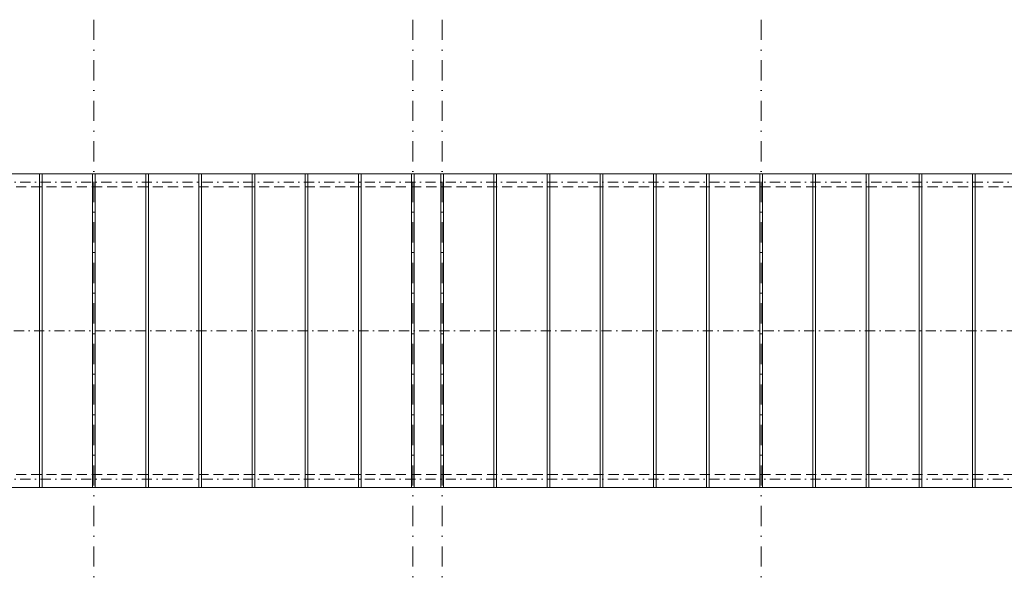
# Model space of a CAD drawing. Header units: millimetres. Extents: x -916886 to 3713765, y -2985421 to 1675785.
# Tile 165 of 256: x 70605 to 89124, y 254387 to 264800. Entities that reach past the tile are written whole.
import ezdxf

# ---------------------------------------------------------------- set-up
doc = ezdxf.new("R2010")
doc.units = ezdxf.units.MM
for name, pattern in [('CENTERX2', [101.6, 63.5, -12.7, 12.7, -12.7]), ('DASHDOT', [25.4, 12.7, -6.35, 0, -6.35]), ('ČÁRKOVANÁ', [19.05, 12.7, -6.35])]:
    doc.linetypes.add(name, pattern=pattern)
doc.layers.add('A99_S_kce-demolice', color=30, linetype='Continuous', lineweight=20)
doc.layers.add('A99_S_osy', color=1, linetype='CENTERX2', lineweight=5)

msp = doc.modelspace()

# ---------------------------------------------------------------- linework, layer by layer
at = {"layer": 'A99_S_kce-demolice', "color": 7, "linetype": 'Continuous', "lineweight": 9}
for p, q in [((70975, 255995), (70975, 261905)), ((71025, 255995), (71025, 261905)), ((71975, 255995), (71975, 261905)), ((72025, 255995), (72025, 261905)), ((72975, 255995), (72975, 261905)), ((73025, 255995), (73025, 261905)), ((73975, 255995), (73975, 261905)), ((74025, 255995), (74025, 261905)), ((74975, 255995), (74975, 261905)), ((75025, 255995), (75025, 261905)), ((75975, 255995), (75975, 261905)), ((76025, 255995), (76025, 261905)), ((76975, 255995), (76975, 261905)), ((77025, 255995), (77025, 261905)), ((77975, 255995), (77975, 261905)), ((78025, 255995), (78025, 261905)), ((78525, 255995), (78525, 261905)), ((78575, 255995), (78575, 261905)), ((79525, 255995), (79525, 261905)), ((79575, 255995), (79575, 261905)), ((80525, 255995), (80525, 261905)), ((80575, 255995), (80575, 261905)), ((81525, 255995), (81525, 261905)), ((81575, 255995), (81575, 261905)), ((82525, 255995), (82525, 261905)), ((82575, 255995), (82575, 261905)), ((83525, 255995), (83525, 261905)), ((83575, 255995), (83575, 261905)), ((84525, 255995), (84525, 261905)), ((84575, 255995), (84575, 261905)), ((85525, 255995), (85525, 261905)), ((85575, 255995), (85575, 261905)), ((86525, 255995), (86525, 261905)), ((86575, 255995), (86575, 261905)), ((87525, 255995), (87525, 261905)), ((87575, 255995), (87575, 261905)), ((88525, 255995), (88525, 261905)), ((88575, 255995), (88575, 261905))]:
    msp.add_line(p, q, dxfattribs=at)
at = {"layer": 'A99_S_kce-demolice', "color": 7, "linetype": 'Continuous', "lineweight": 13}
msp.add_lwpolyline([(144620, 256000), (144620, 261900), (11930, 261900), (11930, 256000)], close=True, dxfattribs=at)
at = {"layer": 'A99_S_kce-demolice', "color": 7, "linetype": 'ČÁRKOVANÁ', "lineweight": 9, "ltscale": 15}
for points in [[(144450, 261655.3), (12100, 261655.3)], [(144450, 256244.7), (12100, 256244.7)]]:
    msp.add_lwpolyline(points, dxfattribs=at)
at = {"layer": 'A99_S_kce-demolice', "color": 7, "linetype": 'Continuous', "lineweight": 9}
for points in [[(70975, 259325), (70975, 259145)], [(71025, 259325), (71025, 259145)], [(71975, 259325), (71975, 259145)], [(72025, 259325), (72025, 259145)], [(72975, 259325), (72975, 259145)], [(73025, 259325), (73025, 259145)], [(73975, 259325), (73975, 259145)], [(74025, 259325), (74025, 259145)], [(74975, 259325), (74975, 259145)], [(75025, 259325), (75025, 259145)], [(75975, 259325), (75975, 259145)], [(76025, 259325), (76025, 259145)], [(76975, 259325), (76975, 259145)], [(77025, 259325), (77025, 259145)], [(77975, 259325), (77975, 259145)], [(78025, 259325), (78025, 259145)], [(78525, 259325), (78525, 259145)], [(78575, 259325), (78575, 259145)], [(79525, 259325), (79525, 259145)], [(79575, 259325), (79575, 259145)], [(80525, 259325), (80525, 259145)], [(80575, 259325), (80575, 259145)], [(81525, 259325), (81525, 259145)], [(81575, 259325), (81575, 259145)], [(82525, 259325), (82525, 259145)], [(82575, 259325), (82575, 259145)], [(83525, 259325), (83525, 259145)], [(83575, 259325), (83575, 259145)], [(84525, 259325), (84525, 259145)], [(84575, 259325), (84575, 259145)], [(85525, 259325), (85525, 259145)], [(85575, 259325), (85575, 259145)], [(86525, 259325), (86525, 259145)], [(86575, 259325), (86575, 259145)], [(87525, 259325), (87525, 259145)], [(87575, 259325), (87575, 259145)], [(88525, 259325), (88525, 259145)], [(88575, 259325), (88575, 259145)]]:
    msp.add_lwpolyline(points, dxfattribs=at)
at = {"layer": 'A99_S_osy', "linetype": 'DASHDOT', "lineweight": 5, "ltscale": 30}
for points in [[(72000, 264800), (72000, 176462.5)], [(78000, 264800), (78000, 146890)], [(78550, 264800), (78550, 146890)], [(84550, 264800), (84550, 176462.5)]]:
    msp.add_lwpolyline(points, dxfattribs=at)
at = {"layer": 'A99_S_osy', "color": 7, "linetype": 'DASHDOT', "lineweight": 5, "ltscale": 15}
for points in [[(144740, 261745), (11865, 261745)], [(144620, 258950), (11930, 258950)], [(144740, 256155), (11865, 256155)]]:
    msp.add_lwpolyline(points, dxfattribs=at)

doc.saveas('drawing.dxf')
